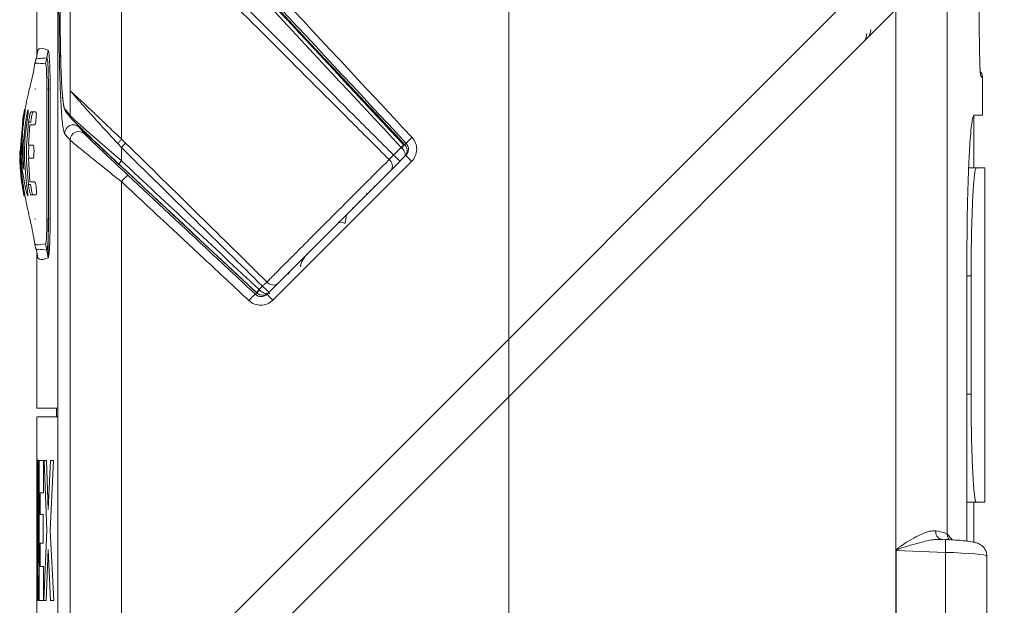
# Model space of a CAD drawing. Header units: millimetres. Extents: x 5 to 415, y 5 to 292.
# Tile 53 of 57: x 330 to 353, y 194 to 207. Entities that reach past the tile are written whole.
import ezdxf

# ---------------------------------------------------------------- set-up
doc = ezdxf.new("R2010")
doc.units = ezdxf.units.MM
doc.styles.add('SLDTEXTSTYLE0', font='TXT', dxfattribs={"width": 0.75})
doc.dimstyles.new('SLDDIMSTYLE0', dxfattribs={"dimtxt": 3.5, "dimasz": 3.5, "dimexe": 0, "dimexo": 0.0625, "dimgap": 0.875, "dimtad": 1, "dimdec": 1, "dimrnd": 1e-09, "dimzin": 12, "dimdsep": 46, "dimtxsty": 'SLDTEXTSTYLE0', "dimsah": 1, "dimcen": 0.09, "dimadec": 0, "dimazin": 3, "dimtfac": 1, "dimtdec": 1, "dimtofl": 0, "dimtmove": 0, "dimatfit": 3, "dimfxl": 1, "dimfrac": 2, "dimtolj": 1, "dimtzin": 12, "dimarcsym": 0})
doc.dimstyles.new('SLDDIMSTYLE3', dxfattribs={"dimtxt": 3.5, "dimasz": 3.5, "dimexe": 0, "dimexo": 0.0625, "dimgap": 0.875, "dimtad": 1, "dimrnd": 1e-09, "dimzin": 12, "dimdsep": 46, "dimtxsty": 'SLDTEXTSTYLE0', "dimsah": 1, "dimcen": 0.09, "dimadec": 0, "dimazin": 3, "dimtfac": 1, "dimtofl": 0, "dimtmove": 0, "dimatfit": 3, "dimfxl": 1, "dimfrac": 2, "dimtolj": 1, "dimtzin": 12, "dimarcsym": 0})

# ---------------------------------------------------------------- blocks, each defined once
blk = doc.blocks.new('_D_2')
at = {"color": 7, "linetype": 'Continuous', "lineweight": 0}
for p, q in [((352.703, 236.792), (364.351, 236.792)), ((363.351, 236.792), (363.351, 180.843)), ((350.567, 180.843), (364.351, 180.843))]:
    blk.add_line(p, q, dxfattribs=at)
for points in [[(363.351, 236.792), (362.851, 233.292), (363.851, 233.292)], [(363.351, 180.843), (363.851, 184.343), (362.851, 184.343)]]:
    blk.add_solid(points, dxfattribs=at)
at = {"color": 7, "linetype": 'Continuous', "lineweight": 0, "insert": (358.839, 204.292), "char_height": 3.5, "attachment_point": 1, "rotation": 90, "style": 'SLDTEXTSTYLE0'}
blk.add_mtext('55,9', dxfattribs=at)
blk = doc.blocks.new('_D_3')
at = {"color": 7, "linetype": 'Continuous', "lineweight": 0}
for p, q in [((352.703, 236.792), (370.351, 236.792)), ((369.351, 173.843), (369.351, 236.792)), ((348.917, 173.843), (370.351, 173.843))]:
    blk.add_line(p, q, dxfattribs=at)
for points in [[(369.351, 236.792), (368.851, 233.292), (369.851, 233.292)], [(369.351, 173.843), (369.851, 177.343), (368.851, 177.343)]]:
    blk.add_solid(points, dxfattribs=at)
at = {"color": 7, "linetype": 'Continuous', "lineweight": 0, "insert": (364.839, 199.499), "char_height": 3.5, "attachment_point": 1, "rotation": 90, "style": 'SLDTEXTSTYLE0'}
blk.add_mtext('62,95', dxfattribs=at)

msp = doc.modelspace()

# ---------------------------------------------------------------- linework, layer by layer
at = {"color": 7, "linetype": 'Continuous', "lineweight": 15}
for p, q in [((341.317, 199.899), (341.317, 223.492)), ((330.853, 214.513), (330.853, 193.871)), ((330.854, 214.513), (330.854, 193.871)), ((331.137, 205.656), (331.137, 211.55)), ((351.497, 195.371), (351.497, 208.735)), ((330.367, 208.092), (330.367, 206.5)), ((341.317, 198.555), (350.306, 207.544)), ((350.306, 207.544), (350.306, 195.008)), ((330.354, 206.426), (330.337, 206.371)), ((330.342, 206.37), (330.353, 206.423)), ((330.385, 206.599), (330.353, 206.423)), ((330.597, 206.423), (330.567, 206.28)), ((330.597, 206.423), (330.629, 206.599)), ((330.337, 206.371), (330.32, 206.284)), ((330.337, 206.371), (330.32, 206.284)), ((330.332, 206.284), (330.336, 206.286)), ((352.317, 205.091), (352.317, 205.96)), ((330.314, 205.702), (330.344, 205.695)), ((330.594, 205.702), (330.594, 202.682)), ((330.632, 205.695), (330.594, 205.702)), ((330.632, 205.695), (330.674, 205.699)), ((330.632, 205.695), (330.632, 202.688)), ((331.137, 205.656), (331.137, 205.083)), ((330.094, 205.217), (330.078, 205.217)), ((330.23, 205.167), (330.341, 205.167)), ((352.117, 203.867), (352.117, 205.088)), ((330.036, 204.978), (330.007, 204.575)), ((330.008, 204.575), (330.038, 204.933)), ((330.058, 204.933), (330.036, 204.933)), ((330.14, 204.993), (330.111, 204.993)), ((330.205, 204.867), (330.17, 204.392)), ((330.223, 204.928), (330.172, 204.928)), ((330.312, 204.867), (330.205, 204.867)), ((330.03, 204.567), (330.002, 204.567)), ((330.003, 204.527), (330.001, 204.492)), ((330.17, 204.392), (330.276, 204.392)), ((331.137, 189.719), (331.137, 204.513)), ((332.327, 204.341), (332.243, 204.433)), ((332.327, 204.538), (332.425, 204.446)), ((332.327, 204.341), (332.327, 204.032)), ((338.645, 204.166), (338.823, 204.343)), ((338.832, 204.334), (338.823, 204.343)), ((338.901, 204.412), (338.905, 204.407)), ((329.976, 204.155), (329.968, 204.045)), ((329.971, 204.258), (329.972, 204.15)), ((330.168, 204.092), (330.203, 203.542)), ((330.274, 204.092), (330.168, 204.092)), ((338.635, 203.864), (338.932, 204.16)), ((339.064, 204.019), (335.842, 200.801)), ((352.167, 203.867), (351.993, 203.867)), ((352.367, 203.867), (352.167, 203.867)), ((352.367, 196.117), (352.367, 203.867)), ((337.512, 202.741), (338.549, 203.778)), ((330.118, 203.447), (330.091, 203.447)), ((330.219, 203.481), (330.169, 203.481)), ((330.203, 203.542), (330.315, 203.542)), ((332.327, 190.909), (332.327, 203.551)), ((330.085, 203.217), (330.07, 203.217)), ((330.343, 203.242), (330.227, 203.242)), ((338.007, 203.279), (338.042, 203.27)), ((337.52, 202.584), (337.554, 202.782)), ((330.314, 202.682), (330.344, 202.688)), ((330.632, 202.688), (330.594, 202.682)), ((330.632, 202.688), (330.674, 202.685)), ((335.996, 201.224), (337.371, 202.599)), ((337.356, 202.614), (337.52, 202.584)), ((337.52, 202.584), (337.506, 202.58)), ((330.284, 202.283), (330.326, 202.061)), ((330.32, 202.1), (330.337, 202.013)), ((330.32, 202.1), (330.337, 202.013)), ((330.336, 202.098), (330.331, 202.1)), ((330.597, 201.96), (330.567, 202.104)), ((330.337, 202.013), (330.354, 201.958)), ((330.342, 202.014), (330.353, 201.96)), ((330.385, 201.785), (330.353, 201.96)), ((330.367, 201.884), (330.367, 198.292)), ((330.597, 201.96), (330.629, 201.785)), ((351.953, 201.793), (351.953, 195.212)), ((336.197, 201.4), (336.247, 201.475)), ((352.05, 201.367), (352.05, 198.617)), ((335.523, 201.048), (335.602, 201.126)), ((335.714, 200.942), (335.911, 201.14)), ((335.468, 200.969), (335.462, 200.974)), ((335.523, 201.048), (335.535, 201.036)), ((335.74, 200.968), (335.773, 200.947)), ((335.756, 200.984), (335.747, 200.975)), ((341.317, 199.899), (332.327, 190.909)), ((341.321, 199.902), (341.317, 198.555)), ((341.317, 184.943), (341.317, 198.555)), ((330.367, 198.292), (330.829, 198.292)), ((330.817, 198.292), (330.817, 198.092)), ((330.829, 198.292), (330.853, 198.292)), ((330.367, 198.092), (330.367, 192.498)), ((330.853, 198.092), (330.828, 198.092)), ((330.367, 197.082), (330.373, 197.082)), ((330.367, 193.832), (330.367, 197.082)), ((330.373, 197.082), (330.394, 194.707)), ((330.394, 197.082), (330.412, 197.082)), ((330.394, 194.707), (330.394, 197.082)), ((330.412, 197.082), (330.412, 193.832)), ((330.416, 197.082), (330.518, 197.082)), ((330.416, 193.832), (330.416, 197.082)), ((330.518, 197.082), (330.518, 196.332)), ((330.532, 197.082), (330.585, 197.082)), ((330.594, 195.461), (330.532, 197.082)), ((330.585, 197.082), (330.631, 195.944)), ((330.631, 195.944), (330.682, 197.082)), ((330.753, 197.082), (330.672, 195.461)), ((330.682, 197.082), (330.753, 197.082)), ((330.439, 196.332), (330.439, 195.832)), ((330.518, 196.332), (330.439, 196.332)), ((330.37, 196.207), (330.37, 193.832)), ((330.37, 196.207), (330.37, 196.207)), ((330.386, 193.832), (330.37, 196.207)), ((352.167, 196.117), (351.953, 196.117)), ((352.117, 195.186), (352.117, 196.117)), ((352.167, 196.117), (352.367, 196.117)), ((330.439, 195.832), (330.513, 195.832)), ((330.513, 195.832), (330.513, 195.165)), ((330.528, 193.832), (330.594, 195.461)), ((330.672, 195.461), (330.76, 193.832)), ((351.453, 195.25), (351.342, 195.254)), ((351.342, 195.25), (351.383, 195.251)), ((330.439, 195.165), (330.439, 194.624)), ((330.513, 195.165), (330.439, 195.165)), ((330.631, 195.015), (330.582, 193.832)), ((330.685, 193.832), (330.631, 195.015)), ((350.302, 194.994), (350.302, 187.293)), ((350.302, 194.994), (350.311, 194.994)), ((350.311, 194.994), (351.452, 194.95)), ((350.311, 187.293), (350.311, 194.994)), ((351.452, 194.95), (351.452, 187.336)), ((352.417, 191.658), (352.417, 194.865)), ((330.394, 194.707), (330.394, 194.707)), ((330.439, 194.624), (330.52, 194.624)), ((330.52, 194.624), (330.52, 193.832)), ((330.37, 193.832), (330.367, 193.832)), ((330.412, 193.832), (330.386, 193.832)), ((330.52, 193.832), (330.416, 193.832)), ((330.582, 193.832), (330.528, 193.832)), ((330.76, 193.832), (330.685, 193.832)), ((330.853, 193.871), (330.854, 193.871))]:
    msp.add_line(p, q, dxfattribs=at)
at = {"color": 8, "linetype": 'Continuous', "lineweight": 15}
for p, q in [((352.317, 205.96), (352.273, 206.004)), ((352.05, 201.367), (351.953, 201.367)), ((352.05, 198.617), (351.953, 198.617))]:
    msp.add_line(p, q, dxfattribs=at)
at = {"color": 7, "linetype": 'Continuous', "lineweight": 15, "flags": 128}
for points in [[(350.306, 208.888), (345.815, 204.396), (341.317, 199.899)], [(352.114, 205.088), (352.294, 205.091), (352.317, 205.091)], [(332.327, 189.566), (336.819, 194.057), (341.317, 198.555)]]:
    msp.add_lwpolyline(points, dxfattribs=at)
at = {"color": 8, "linetype": 'Continuous', "lineweight": 15, "flags": 128}
for points in [[(338.905, 204.407), (338.914, 204.415), (338.937, 204.438)], [(335.436, 200.938), (335.441, 200.942), (335.461, 200.962), (335.468, 200.969)]]:
    msp.add_lwpolyline(points, dxfattribs=at)
at = {"color": 7, "linetype": 'Continuous', "lineweight": 15}
for centre, radius, start, end in [((349.335, 206.993), 0.297, 315.0266, 358.3771), ((352.117, 205.96), 0.2, 6.5534, 45), ((331.112, 205.234), 0.0987, 179.5274, 227.098), ((331.236, 205.082), 0.0985, 179.4535, 227.0994), ((331.21, 204.668), 0.2, 47.5006, 179.5963), ((331.338, 204.511), 0.2, 47.5688, 179.5412), ((340.116, 203.39), 1.578, 131.3358, 138.3603), ((330.675, 205.968), 2.318, 315.4521, 318.9859), ((339.371, 203.795), 0.776, 127.3753, 135.0261), ((338.377, 204.862), 0.697, 310.7517, 319.247), ((339.762, 205.209), 1.528, 223.0181, 230.7851), ((340.063, 205.085), 1.461, 219.2588, 226.8535), ((332.589, 203.756), 0.38, 133.4272, 147.7387), ((338.437, 203.915), 0.18, 326.9517, 54.2113), ((333.059, 202.94), 0.953, 127.4494, 140.1818), ((336.471, 201.919), 1.176, 222.3809, 232.5872), ((335.851, 201.333), 0.182, 217.1837, 305.8066), ((336.165, 200.043), 1.154, 129.1893, 139.5905), ((335.859, 200.702), 0.482, 134.1244, 145.5304), ((335.023, 201.481), 0.677, 310.9637, 319.0356), ((336.561, 201.585), 1.064, 217.1762, 227.4936), ((353.977, 200.659), 6.738, 236.9975, 237.0885)]:
    msp.add_arc(centre, radius, start, end, dxfattribs=at)
at = {"color": 8, "linetype": 'Continuous', "lineweight": 15}
for centre, radius, start, end in [((352.073, 206.004), 0.2, 359.977, 15.247), ((351.405, 195.422), 0.176, 170.8264, 253.4786), ((349.427, 195.106), 2.031, 355.5851, 4.0496), ((351.694, 195.369), 0.198, 179.5181, 222.2595)]:
    msp.add_arc(centre, radius, start, end, dxfattribs=at)
at = {"color": 7, "linetype": 'Continuous', "lineweight": 15}
for centre, major_axis, ratio, start_param, end_param in [((348.213, 189.433), (-195.384, 209.59), 0.011895, 4.772824, 4.806553), ((348.14, 189.365), (-195.484, 209.59), 0.011895, 4.772818, 4.806112), ((562.317, -9.936), (231.984, -216.298), 0.012756, 3.230975, 3.237602), ((562.249, -10.009), (231.884, -216.298), 0.012756, 3.230981, 3.237608), ((332.433, 203.97), (1.3, -1.119), 0.012645, 3.236597, 4.642307), ((332.364, 203.897), (1.2, -1.119), 0.012756, 3.237608, 4.643318), ((348.072, 193.867), (195.386, -182.254), 0.012756, 4.643318, 4.659709), ((348.14, 193.94), (195.486, -182.254), 0.012756, 4.643311, 4.659702), ((350.201, 195.412), (1.3, -0.053), 0.100782, 0.088235, 0.659989), ((351.417, 194.89), (1, -0.025), 0.061205, 0.001507, 1.537397)]:
    msp.add_ellipse(centre, major_axis=major_axis, ratio=ratio, start_param=start_param, end_param=end_param, dxfattribs=at)
at = {"color": 8, "linetype": 'Continuous', "lineweight": 15}
msp.add_ellipse((120.317, 201.775), major_axis=(231.999, -8.202), ratio=0.087456, start_param=0.081053, end_param=0.087209, dxfattribs=at)
at = {"color": 7, "linetype": 'Continuous', "lineweight": 15}
for points in [[(338.937, 204.438), (336.69, 206.848), (334.443, 209.255), (332.197, 211.661)], [(332.327, 211.798), (334.576, 209.392), (336.825, 206.984), (339.074, 204.575)], [(330.884, 206.75), (330.871, 208.166), (330.869, 209.585), (330.878, 211.008)], [(349.726, 207.079), (349.723, 207.002), (349.69, 206.928), (349.636, 206.874)], [(331.345, 204.816), (331.386, 204.765), (331.429, 204.713), (331.473, 204.659)], [(331.137, 204.513), (331.093, 204.567), (331.05, 204.619), (331.01, 204.669)]]:
    msp.add_open_spline(points, degree=3, dxfattribs=at)
for points, knots in [([(332.326, 211.428), (333.647, 210.011), (334.969, 208.594), (336.29, 207.177), (337.157, 206.248), (338.023, 205.319), (338.889, 204.39)], [0, 0, 0, 0, 0.005814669, 0.005814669, 0.005814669, 0.00962644, 0.00962644, 0.00962644, 0.00962644]), ([(332.327, 204.539), (332.327, 204.775), (332.327, 205.245), (332.327, 206.066), (332.327, 206.91), (332.327, 207.781), (332.327, 208.653), (332.327, 209.514), (332.327, 210.02), (332.327, 210.274)], [0, 0, 0, 0, 0.140637, 0.280799, 0.420248, 0.559626, 0.705986, 0.8528, 1, 1, 1, 1]), ([(338.542, 204.061), (338.233, 204.369), (337.324, 205.278), (335.816, 206.786), (334.053, 208.548), (332.89, 209.71), (332.327, 210.273)], [0, 0, 0, 0, 0.149055, 0.438584, 0.728113, 1, 1, 1, 1]), ([(332.437, 210.378), (333, 209.815), (334.161, 208.653), (335.923, 206.89), (337.43, 205.382), (338.337, 204.474), (338.645, 204.166)], [0, 0, 0, 0, 0.272008, 0.561664, 0.851321, 1, 1, 1, 1]), ([(330.899, 210.249), (330.898, 209.701), (330.896, 208.602), (330.905, 207.508), (330.909, 206.959)], [0, 0, 0, 0, 0.497919, 1, 1, 1, 1]), ([(352.237, 207.666), (352.237, 207.469), (352.238, 207.171), (352.242, 206.802), (352.246, 206.51), (352.251, 206.37), (352.253, 206.289)], [0, 0, 0, 0, 0.369327, 0.556703, 0.743785, 1, 1, 1, 1]), ([(330.909, 206.959), (330.912, 206.727), (330.919, 206.274), (330.944, 205.732), (330.973, 205.388), (330.997, 205.261), (331.01, 205.239), (331.013, 205.235)], [0, 0, 0, 0, 0.29704, 0.580045, 0.788552, 0.954947, 1, 1, 1, 1]), ([(330.91, 206.832), (330.911, 206.768), (330.913, 206.575), (330.921, 206.283), (330.933, 205.97), (330.947, 205.712), (330.962, 205.503), (330.984, 205.335), (330.991, 205.255), (331.015, 205.211), (331.02, 205.202)], [0, 0, 0, 0, 0.088101, 0.266557, 0.42186, 0.566677, 0.701884, 0.829521, 0.966345, 1, 1, 1, 1]), ([(330.629, 206.599), (330.564, 206.623), (330.448, 206.666), (330.404, 206.619), (330.385, 206.599)], [0, 0, 0, 0, 0.559992, 1, 1, 1, 1]), ([(331, 204.687), (330.991, 204.709), (330.983, 204.745), (330.967, 204.842), (330.96, 204.903), (330.939, 205.109), (330.928, 205.282), (330.909, 205.659), (330.902, 205.866), (330.89, 206.298), (330.887, 206.52), (330.884, 206.75)], [0, 0, 0, 0, 0.125, 0.125, 0.25, 0.25, 0.5, 0.5, 0.75, 0.75, 1, 1, 1, 1]), ([(330.353, 206.423), (330.361, 206.414), (330.377, 206.394), (330.524, 206.414), (330.597, 206.423)], [0, 0, 0, 0, 0.5, 1, 1, 1, 1]), ([(330.597, 206.423), (330.603, 206.413), (330.613, 206.392), (330.623, 206.249), (330.629, 206.103), (330.632, 205.934), (330.632, 205.791), (330.632, 205.695)], [0, 0, 0, 0, 0.249675, 0.499388, 0.62501, 0.750277, 1, 1, 1, 1]), ([(330.674, 205.699), (330.673, 205.83), (330.671, 206.093), (330.659, 206.387), (330.644, 206.563), (330.634, 206.587), (330.629, 206.599)], [0, 0, 0, 0, 0.279688, 0.559241, 0.779616, 1, 1, 1, 1]), ([(330.32, 206.289), (330.298, 206.166), (330.257, 205.936), (330.163, 205.588), (330.105, 205.304), (330.087, 205.217)], [0, 0, 0, 0, 0.444403, 0.83046, 1, 1, 1, 1]), ([(330.567, 206.28), (330.57, 206.278), (330.574, 206.273), (330.582, 206.226), (330.59, 206.119), (330.594, 205.959), (330.595, 205.815), (330.594, 205.74), (330.594, 205.702)], [0, 0, 0, 0, 0.124511, 0.249539, 0.499588, 0.749891, 0.875284, 1, 1, 1, 1]), ([(352.266, 206.054), (352.266, 206.055), (352.266, 206.056), (352.262, 206.099), (352.257, 206.17), (352.254, 206.255), (352.253, 206.289)], [0, 0, 0, 0, 0.133395, 0.404166, 0.763277, 1, 1, 1, 1]), ([(330.674, 202.685), (330.674, 203.247), (330.675, 204.252), (330.674, 205.257), (330.674, 205.699)], [0, 0, 0, 0, 0.5599978, 1, 1, 1, 1]), ([(331.137, 205.656), (331.14, 205.653), (331.143, 205.649), (331.153, 205.641), (331.169, 205.627), (331.203, 205.596), (331.294, 205.515), (331.462, 205.362), (331.69, 205.146), (331.967, 204.883), (332.185, 204.673), (332.327, 204.539), (332.327, 204.539)], [0, 0, 0, 0, 0.03348, 0.051715, 0.086668, 0.140441, 0.22702, 0.435258, 0.584365, 0.733714, 0.999973, 1, 1, 1, 1]), ([(332.241, 204.435), (332.112, 204.575), (331.841, 204.871), (331.5, 205.247), (331.29, 205.486), (331.202, 205.586), (331.176, 205.615), (331.161, 205.631), (331.153, 205.64), (331.143, 205.648), (331.14, 205.653), (331.137, 205.656)], [0, 0, 0, 0, 0.265081, 0.56118, 0.76965, 0.857068, 0.909988, 0.911697, 0.947267, 0.965851, 1, 1, 1, 1]), ([(330.034, 204.978), (330.039, 205.007), (330.048, 205.059), (330.062, 205.133), (330.072, 205.184), (330.078, 205.211), (330.079, 205.215), (330.08, 205.217)], [0, 0, 0, 0, 0.2754558, 0.4912073, 0.7091237, 0.8941659, 1, 1, 1, 1]), ([(330.08, 205.217), (330.079, 205.214), (330.078, 205.209), (330.073, 205.181), (330.065, 205.14), (330.052, 205.07), (330.042, 205.014), (330.036, 204.978)], [0, 0, 0, 0, 0.1571974, 0.3054844, 0.4822049, 0.6694895, 1, 1, 1, 1]), ([(330.038, 204.933), (330.04, 204.946), (330.044, 204.972), (330.053, 205.022), (330.06, 205.058), (330.065, 205.082)], [0, 0, 0, 0, 0.256212, 0.512476, 1, 1, 1, 1]), ([(330.098, 205.217), (330.098, 205.215), (330.099, 205.209), (330.093, 205.17), (330.081, 205.093), (330.07, 205.023), (330.064, 204.982)], [0, 0, 0, 0, 0.135923, 0.322381, 0.606919, 1, 1, 1, 1]), ([(330.065, 205.082), (330.069, 205.105), (330.079, 205.149), (330.09, 205.194), (330.096, 205.214), (330.098, 205.216), (330.098, 205.217)], [0, 0, 0, 0, 0.3207437, 0.6444668, 0.9052282, 1, 1, 1, 1]), ([(330.113, 204.992), (330.119, 205.027), (330.128, 205.081), (330.143, 205.15), (330.154, 205.192), (330.161, 205.213), (330.164, 205.216), (330.165, 205.217)], [0, 0, 0, 0, 0.34455, 0.542286, 0.740749, 0.930968, 1, 1, 1, 1]), ([(330.165, 205.217), (330.166, 205.215), (330.167, 205.21), (330.166, 205.186), (330.163, 205.149), (330.154, 205.083), (330.146, 205.028), (330.14, 204.992)], [0, 0, 0, 0, 0.13933, 0.287267, 0.459983, 0.645074, 1, 1, 1, 1]), ([(330.173, 204.928), (330.177, 204.957), (330.184, 205.007), (330.195, 205.071), (330.205, 205.113), (330.215, 205.146), (330.224, 205.163), (330.229, 205.166), (330.23, 205.167)], [0, 0, 0, 0, 0.246465, 0.41616, 0.545889, 0.675176, 0.893374, 1, 1, 1, 1]), ([(330.28, 205.167), (330.276, 205.163), (330.269, 205.157), (330.258, 205.126), (330.248, 205.086), (330.235, 205.019), (330.228, 204.964), (330.223, 204.928)], [0, 0, 0, 0, 0.254978, 0.412743, 0.541619, 0.699273, 1, 1, 1, 1]), ([(330.348, 205.018), (330.346, 204.994), (330.342, 204.957), (330.335, 204.912), (330.327, 204.884), (330.319, 204.87), (330.314, 204.868), (330.312, 204.867)], [0, 0, 0, 0, 0.277115, 0.442717, 0.609831, 0.823955, 1, 1, 1, 1]), ([(330.341, 205.167), (330.343, 205.166), (330.348, 205.165), (330.352, 205.141), (330.353, 205.107), (330.352, 205.065), (330.349, 205.033), (330.348, 205.018)], [0, 0, 0, 0, 0.253808, 0.430791, 0.606836, 0.809502, 1, 1, 1, 1]), ([(352.114, 205.088), (352.106, 205.078), (352.09, 205.06), (352.066, 204.915), (352.041, 204.686), (352.018, 204.376), (351.997, 203.99), (351.98, 203.544), (351.966, 203.046), (351.955, 202.461), (351.954, 202.034), (351.953, 201.793)], [0, 0, 0, 0, 0.10757, 0.21514, 0.322709, 0.430279, 0.537842, 0.645404, 0.75287, 0.860336, 1, 1, 1, 1]), ([(330.064, 204.982), (330.056, 204.92), (330.033, 204.733), (330.018, 204.449), (330.026, 204.13), (330.048, 203.938), (330.059, 203.842)], [0, 0, 0, 0, 0.164581, 0.49394, 0.746509, 1, 1, 1, 1]), ([(330.059, 203.842), (330.05, 204.033), (330.033, 204.418), (330.086, 204.8), (330.113, 204.992)], [0, 0, 0, 0, 0.496241, 1, 1, 1, 1]), ([(330.14, 204.992), (330.109, 204.742), (330.047, 204.236), (330.101, 203.728), (330.129, 203.472)], [0, 0, 0, 0, 0.494497, 1, 1, 1, 1]), ([(330.17, 203.481), (330.147, 203.72), (330.099, 204.202), (330.149, 204.685), (330.173, 204.928)], [0, 0, 0, 0, 0.495695, 1, 1, 1, 1]), ([(335.469, 200.97), (334.876, 201.523), (334.283, 202.076), (333.69, 202.628), (333.394, 202.905), (333.098, 203.181), (332.802, 203.457), (332.316, 203.91), (331.831, 204.363), (331.345, 204.816)], [0.000193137, 0.000193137, 0.000193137, 0.000193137, 0.002625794, 0.002625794, 0.002625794, 0.003841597, 0.003841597, 0.003841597, 0.005834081, 0.005834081, 0.005834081, 0.005834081]), ([(330.003, 204.567), (329.993, 204.38), (329.973, 204.003), (330.025, 203.629), (330.051, 203.44)], [0, 0, 0, 0, 0.49577, 1, 1, 1, 1]), ([(330.092, 203.447), (330.078, 203.523), (330.036, 203.746), (329.992, 204.12), (330, 204.417), (330.003, 204.567)], [0, 0, 0, 0, 0.205526, 0.601042, 1, 1, 1, 1]), ([(331.473, 204.659), (331.486, 204.643), (331.532, 204.597), (331.664, 204.468), (331.75, 204.386), (331.938, 204.207), (332.041, 204.109), (332.256, 203.906), (332.367, 203.803), (332.48, 203.697)], [0, 0, 0, 0, 0.25, 0.25, 0.5, 0.5, 0.75, 0.75, 1, 1, 1, 1]), ([(339.064, 204.019), (339.137, 204.092), (339.18, 204.193), (339.183, 204.397), (339.145, 204.499), (339.074, 204.575)], [0, 0, 0, 0, 0.5, 0.5, 1, 1, 1, 1]), ([(330.039, 203.441), (330.003, 203.686), (329.951, 204.037), (329.989, 204.387), (330.001, 204.492)], [0, 0, 0, 0, 0.699878, 1, 1, 1, 1]), ([(330.186, 204.392), (330.179, 204.331), (330.169, 204.231), (330.177, 204.131), (330.181, 204.092)], [0, 0, 0, 0, 0.604598, 1, 1, 1, 1]), ([(330.276, 204.392), (330.28, 204.391), (330.286, 204.389), (330.292, 204.36), (330.296, 204.323), (330.299, 204.283), (330.299, 204.254), (330.299, 204.243)], [0, 0, 0, 0, 0.2797649, 0.4650042, 0.6491338, 0.8612432, 1, 1, 1, 1]), ([(332.327, 203.551), (332.19, 203.659), (332.056, 203.765), (331.797, 203.972), (331.674, 204.071), (331.452, 204.25), (331.353, 204.33), (331.202, 204.455), (331.152, 204.498), (331.137, 204.513)], [0, 0, 0, 0, 0.25, 0.25, 0.5, 0.5, 0.75, 0.75, 1, 1, 1, 1]), ([(332.327, 204.538), (332.322, 204.531), (332.312, 204.516), (332.291, 204.49), (332.269, 204.462), (332.252, 204.443), (332.243, 204.433)], [0, 0, 0, 0, 0.250005, 0.499998, 0.750006, 1, 1, 1, 1]), ([(335.602, 201.126), (335.083, 201.636), (333.991, 202.707), (332.9, 203.779), (332.327, 204.341)], [0, 0, 0, 0, 0.4755031, 1, 1, 1, 1]), ([(332.425, 204.446), (332.997, 203.884), (334.09, 202.81), (335.184, 201.735), (335.706, 201.223)], [0, 0, 0, 0, 0.523461, 1, 1, 1, 1]), ([(338.899, 204.128), (338.899, 204.128), (338.9, 204.128), (338.9, 204.129), (338.901, 204.129), (338.902, 204.131), (338.905, 204.134), (338.909, 204.141), (338.912, 204.149), (338.917, 204.168), (338.915, 204.2), (338.895, 204.25), (338.867, 204.295), (338.844, 204.32), (338.832, 204.334)], [0, 0, 0, 0, 0.008756, 0.009535, 0.015951, 0.029664, 0.055257, 0.103468, 0.197579, 0.215678, 0.474286, 0.684339, 0.837655, 1, 1, 1, 1]), ([(338.899, 204.128), (338.9, 204.128), (338.9, 204.129), (338.901, 204.13), (338.903, 204.131), (338.906, 204.135), (338.911, 204.141), (338.922, 204.154), (338.93, 204.167), (338.947, 204.199), (338.962, 204.246), (338.957, 204.312), (338.938, 204.366), (338.916, 204.393), (338.905, 204.407)], [0, 0, 0, 0, 0.008757, 0.009533, 0.015901, 0.029584, 0.055119, 0.103257, 0.197593, 0.211278, 0.474247, 0.684321, 0.837646, 1, 1, 1, 1]), ([(338.937, 204.438), (338.972, 204.401), (338.992, 204.349), (338.99, 204.247), (338.968, 204.197), (338.932, 204.16)], [0, 0, 0, 0, 0.5, 0.5, 1, 1, 1, 1]), ([(330.299, 204.243), (330.298, 204.22), (330.298, 204.183), (330.294, 204.138), (330.288, 204.11), (330.282, 204.096), (330.277, 204.093), (330.274, 204.092)], [0, 0, 0, 0, 0.284539, 0.44609, 0.608859, 0.828105, 1, 1, 1, 1]), ([(338.645, 204.166), (338.629, 204.15), (338.598, 204.118), (338.563, 204.083), (338.547, 204.066), (338.542, 204.061)], [0, 0, 0, 0, 0.414507, 0.829153, 1, 1, 1, 1]), ([(329.968, 204.045), (329.972, 203.963), (329.981, 203.797), (330.009, 203.566), (330.028, 203.448), (330.036, 203.398)], [0, 0, 0, 0, 0.360032, 0.723334, 1, 1, 1, 1]), ([(335.706, 201.223), (335.775, 201.293), (335.93, 201.448), (336.223, 201.743), (336.494, 202.015), (336.762, 202.283), (337.023, 202.544), (337.352, 202.873), (337.677, 203.197), (337.99, 203.511), (338.287, 203.806), (338.457, 203.976), (338.542, 204.061)], [0, 0, 0, 0, 0.094715, 0.213162, 0.331609, 0.373592, 0.476649, 0.579707, 0.682765, 0.785822, 0.892911, 1, 1, 1, 1]), ([(338.588, 203.816), (338.598, 203.826), (338.631, 203.859), (338.701, 203.929), (338.765, 203.993), (338.796, 204.025)], [0, 0, 0, 0, 0.170769, 0.5853849, 1, 1, 1, 1]), ([(352.167, 203.867), (352.161, 203.86), (352.149, 203.846), (352.131, 203.737), (352.113, 203.564), (352.097, 203.329), (352.082, 203.037), (352.069, 202.699), (352.059, 202.322), (352.051, 201.877), (352.05, 201.552), (352.05, 201.367)], [0, 0, 0, 0, 0.107318, 0.214636, 0.322031, 0.429426, 0.536822, 0.644218, 0.751618, 0.859017, 1, 1, 1, 1]), ([(332.48, 203.697), (333.119, 203.101), (333.757, 202.504), (334.396, 201.908), (334.743, 201.585), (335.09, 201.261), (335.436, 200.938)], [0, 0, 0, 0, 0.002625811, 0.002625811, 0.002625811, 0.004049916, 0.004049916, 0.004049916, 0.004049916]), ([(338.588, 203.816), (338.582, 203.811), (338.504, 203.733), (338.339, 203.568), (338.074, 203.302), (337.786, 203.015), (337.486, 202.714), (337.18, 202.409), (336.939, 202.167), (336.69, 201.918), (336.438, 201.666), (336.165, 201.394), (336.021, 201.25), (335.957, 201.186)], [0, 0, 0, 0, 0.008092, 0.111146, 0.214201, 0.317256, 0.420312, 0.523367, 0.626422, 0.668404, 0.786846, 0.905289, 1, 1, 1, 1]), ([(330.069, 203.217), (330.068, 203.22), (330.067, 203.226), (330.061, 203.255), (330.053, 203.297), (330.041, 203.366), (330.032, 203.421), (330.026, 203.456)], [0, 0, 0, 0, 0.156897, 0.305922, 0.484415, 0.676081, 1, 1, 1, 1]), ([(330.086, 203.217), (330.085, 203.22), (330.082, 203.226), (330.074, 203.256), (330.065, 203.299), (330.053, 203.363), (330.044, 203.412), (330.039, 203.441)], [0, 0, 0, 0, 0.1595602, 0.3327451, 0.5080471, 0.7001472, 1, 1, 1, 1]), ([(330.051, 203.44), (330.056, 203.415), (330.064, 203.365), (330.075, 203.298), (330.083, 203.249), (330.086, 203.223), (330.086, 203.218), (330.086, 203.217)], [0, 0, 0, 0, 0.252714, 0.508276, 0.699173, 0.890678, 1, 1, 1, 1]), ([(330.153, 203.217), (330.15, 203.221), (330.145, 203.229), (330.129, 203.281), (330.11, 203.361), (330.098, 203.421), (330.092, 203.447)], [0, 0, 0, 0, 0.18395, 0.423486, 0.757816, 1, 1, 1, 1]), ([(330.129, 203.472), (330.134, 203.434), (330.142, 203.376), (330.152, 203.3), (330.156, 203.254), (330.156, 203.225), (330.154, 203.219), (330.153, 203.217)], [0, 0, 0, 0, 0.320791, 0.500854, 0.68202, 0.853015, 1, 1, 1, 1]), ([(330.227, 203.242), (330.222, 203.246), (330.216, 203.252), (330.205, 203.285), (330.195, 203.324), (330.183, 203.391), (330.175, 203.445), (330.17, 203.481)], [0, 0, 0, 0, 0.264058, 0.416785, 0.543661, 0.700774, 1, 1, 1, 1]), ([(330.22, 203.481), (330.224, 203.45), (330.23, 203.4), (330.241, 203.337), (330.251, 203.293), (330.262, 203.259), (330.27, 203.245), (330.275, 203.242), (330.276, 203.242)], [0, 0, 0, 0, 0.258351, 0.417662, 0.54503, 0.700184, 0.932744, 1, 1, 1, 1]), ([(330.315, 203.542), (330.319, 203.539), (330.325, 203.533), (330.335, 203.504), (330.342, 203.47), (330.348, 203.431), (330.35, 203.404), (330.351, 203.391)], [0, 0, 0, 0, 0.297195, 0.516412, 0.67751, 0.839517, 1, 1, 1, 1]), ([(335.287, 200.791), (334.94, 201.115), (334.593, 201.438), (334.246, 201.762), (333.606, 202.358), (332.967, 202.954), (332.327, 203.551)], [0, 0, 0, 0, 0.001424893, 0.001424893, 0.001424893, 0.004052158, 0.004052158, 0.004052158, 0.004052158]), ([(330.036, 203.398), (330.043, 203.358), (330.058, 203.268), (330.068, 203.224), (330.071, 203.219), (330.071, 203.217)], [0, 0, 0, 0, 0.353903, 0.821293, 1, 1, 1, 1]), ([(330.088, 203.217), (330.101, 203.149), (330.149, 202.909), (330.245, 202.526), (330.298, 202.223), (330.326, 202.061)], [0, 0, 0, 0, 0.155983, 0.548095, 1, 1, 1, 1]), ([(330.351, 203.391), (330.353, 203.371), (330.355, 203.338), (330.356, 203.297), (330.354, 203.267), (330.349, 203.247), (330.345, 203.243), (330.343, 203.242)], [0, 0, 0, 0, 0.237701, 0.398954, 0.55908, 0.814789, 1, 1, 1, 1]), ([(330.594, 202.682), (330.594, 202.644), (330.595, 202.569), (330.594, 202.425), (330.59, 202.265), (330.582, 202.158), (330.574, 202.11), (330.57, 202.106), (330.567, 202.104)], [0, 0, 0, 0, 0.124713, 0.250105, 0.500414, 0.750453, 0.875485, 1, 1, 1, 1]), ([(330.632, 202.688), (330.632, 202.593), (330.633, 202.402), (330.626, 202.2), (330.619, 202.079), (330.61, 201.987), (330.602, 201.971), (330.597, 201.96)], [0, 0, 0, 0, 0.249515, 0.499378, 0.62496, 0.750346, 1, 1, 1, 1]), ([(330.635, 201.786), (330.634, 201.797), (330.631, 201.821), (330.628, 201.983), (330.626, 202.218), (330.625, 202.468), (330.625, 202.627), (330.625, 202.685)], [0, 0, 0, 0, 0.219299, 0.438599, 0.657898, 0.877198, 1, 1, 1, 1]), ([(330.629, 201.785), (330.635, 201.804), (330.648, 201.843), (330.663, 202.081), (330.672, 202.375), (330.673, 202.582), (330.674, 202.685)], [0, 0, 0, 0, 0.279728, 0.559271, 0.779636, 1, 1, 1, 1]), ([(330.597, 201.96), (330.524, 201.97), (330.377, 201.99), (330.361, 201.97), (330.353, 201.96)], [0, 0, 0, 0, 0.5, 1, 1, 1, 1]), ([(336.476, 201.574), (336.493, 201.631), (336.525, 201.739), (336.6, 201.823), (336.635, 201.864)], [0, 0, 0, 0, 0.521506, 1, 1, 1, 1]), ([(330.385, 201.785), (330.411, 201.761), (330.458, 201.718), (330.577, 201.765), (330.629, 201.785)], [0, 0, 0, 0, 0.559992, 1, 1, 1, 1]), ([(335.706, 201.223), (335.693, 201.212), (335.669, 201.19), (335.631, 201.154), (335.608, 201.132), (335.602, 201.126)], [0, 0, 0, 0, 0.415286, 0.83015, 1, 1, 1, 1]), ([(335.756, 200.984), (335.769, 200.997), (335.813, 201.042), (335.888, 201.116), (335.934, 201.162), (335.957, 201.186)], [0, 0, 0, 0, 0.170012, 0.585013, 1, 1, 1, 1]), ([(335.714, 200.942), (335.677, 200.905), (335.627, 200.884), (335.525, 200.883), (335.474, 200.902), (335.436, 200.938)], [0, 0, 0, 0, 0.5, 0.5, 1, 1, 1, 1]), ([(335.747, 200.975), (335.746, 200.974), (335.745, 200.974), (335.744, 200.973), (335.743, 200.971), (335.74, 200.968), (335.733, 200.963), (335.721, 200.953), (335.708, 200.944), (335.677, 200.928), (335.629, 200.913), (335.565, 200.917), (335.51, 200.936), (335.482, 200.958), (335.468, 200.969)], [0, 0, 0, 0, 0.008838, 0.009848, 0.015925, 0.029323, 0.054071, 0.100195, 0.18902, 0.212448, 0.460821, 0.673518, 0.832545, 1, 1, 1, 1]), ([(335.747, 200.975), (335.746, 200.975), (335.746, 200.974), (335.745, 200.974), (335.744, 200.973), (335.743, 200.972), (335.739, 200.969), (335.732, 200.964), (335.724, 200.961), (335.704, 200.955), (335.671, 200.955), (335.621, 200.973), (335.575, 201.001), (335.549, 201.024), (335.535, 201.036)], [0, 0, 0, 0, 0.008836, 0.009845, 0.015966, 0.029396, 0.054202, 0.100383, 0.189007, 0.21645, 0.460856, 0.673542, 0.832559, 1, 1, 1, 1]), ([(335.287, 200.791), (335.362, 200.721), (335.465, 200.682), (335.669, 200.685), (335.769, 200.728), (335.842, 200.801)], [0, 0, 0, 0, 0.5, 0.5, 1, 1, 1, 1]), ([(352.05, 198.617), (352.05, 198.476), (352.051, 198.195), (352.056, 197.785), (352.065, 197.4), (352.077, 197.048), (352.092, 196.741), (352.108, 196.486), (352.125, 196.295), (352.145, 196.149), (352.159, 196.128), (352.167, 196.117)], [0, 0, 0, 0, 0.107399, 0.214798, 0.322196, 0.429595, 0.536995, 0.644395, 0.751794, 0.859193, 1, 1, 1, 1]), ([(330.828, 198.092), (330.724, 198.092), (330.514, 198.092), (330.382, 198.092), (330.377, 198.092), (330.375, 198.092)], [0, 0, 0, 0, 0.3862286, 0.7726882, 1, 1, 1, 1]), ([(330.625, 198.092), (330.623, 198.092), (330.61, 198.092), (330.682, 198.092), (330.763, 198.092), (330.848, 198.092), (330.853, 198.092)], [0, 0, 0, 0, 0.114, 0.543366, 0.973218, 1, 1, 1, 1]), ([(330.371, 197.125), (330.371, 197.123), (330.37, 197.12), (330.369, 197.108), (330.369, 197.085), (330.369, 197.082)], [0, 0, 0, 0, 0.457247, 0.914455, 1, 1, 1, 1]), ([(351.231, 195.45), (351.184, 195.45), (351.061, 195.45), (350.783, 195.321), (350.535, 195.175), (350.374, 195.067), (350.343, 195.044), (350.321, 195.027), (350.311, 195.014), (350.306, 195.008)], [0, 0, 0, 0, 0.184221, 0.469315, 0.880721, 0.930041, 0.960382, 0.979883, 1, 1, 1, 1]), ([(352.417, 194.865), (352.413, 194.903), (352.405, 194.972), (352.356, 195.054), (352.3, 195.11), (352.243, 195.145), (352.185, 195.169), (352.11, 195.189), (352.001, 195.208), (351.835, 195.227), (351.648, 195.241), (351.514, 195.247), (351.453, 195.25)], [0, 0, 0, 0, 0.082578, 0.149634, 0.208399, 0.262942, 0.320041, 0.407564, 0.564253, 0.712372, 0.867565, 1, 1, 1, 1]), ([(350.306, 195.008), (350.305, 195.005), (350.302, 195.001), (350.302, 194.996), (350.302, 194.994)], [0, 0, 0, 0, 0.580878, 1, 1, 1, 1]), ([(350.311, 194.994), (350.311, 194.995), (350.311, 194.996), (350.312, 194.999), (350.314, 195), (350.315, 195.002), (350.315, 195.002)], [0, 0, 0, 0, 0.2996616, 0.3935867, 0.9018855, 1, 1, 1, 1]), ([(330.854, 193.871), (330.853, 193.702), (330.852, 193.376), (330.843, 192.982), (330.833, 192.81), (330.83, 192.756)], [0, 0, 0, 0, 0.425665, 0.821955, 1, 1, 1, 1])]:
    msp.add_open_spline(points, degree=3, knots=knots, dxfattribs=at)
at = {"color": 8, "linetype": 'Continuous', "lineweight": 15}
for points, knots in [([(330.336, 206.286), (330.339, 206.292), (330.346, 206.306), (330.485, 206.29), (330.567, 206.28)], [0, 0, 0, 0, 0.410197, 1, 1, 1, 1]), ([(352.253, 206.289), (352.254, 206.265), (352.257, 206.138), (352.265, 206.041), (352.271, 206.016), (352.273, 206.004)], [0, 0, 0, 0, 0.106847, 0.570918, 1, 1, 1, 1]), ([(330.567, 202.104), (330.485, 202.094), (330.346, 202.078), (330.339, 202.092), (330.336, 202.098)], [0, 0, 0, 0, 0.587561, 1, 1, 1, 1]), ([(350.315, 195.002), (350.331, 195.01), (350.354, 195.023), (350.396, 195.038), (350.578, 195.099), (350.859, 195.179), (351.163, 195.252), (351.298, 195.251), (351.342, 195.25)], [0, 0, 0, 0, 0.046836, 0.068911, 0.120954, 0.560601, 0.859834, 1, 1, 1, 1])]:
    msp.add_open_spline(points, degree=3, knots=knots, dxfattribs=at)
msp.add_open_spline([(331.01, 204.669), (331.006, 204.673), (331.003, 204.679), (331, 204.687)], degree=3, dxfattribs=at)

# ---------------------------------------------------------------- dimensions: what is measured, and where the dimension line sits
at = {"color": 7, "linetype": 'Continuous', "lineweight": 0}
for base, p1, p2, dimstyle, picture, middle in [((369.351, 236.792), (347.917, 173.843), (351.703, 236.792), 'SLDDIMSTYLE3', '_D_3', (369.351, 205.317)), ((363.351, 180.843), (351.703, 236.792), (349.567, 180.843), 'SLDDIMSTYLE0', '_D_2', (363.351, 208.817))]:
    dim = msp.add_linear_dim(base=base, p1=p1, p2=p2, angle=90, dimstyle=dimstyle, dxfattribs=at)
    dim.commit()
    dim.dimension.update_dxf_attribs({"geometry": picture, "text_midpoint": middle, "dimtype": 160})

doc.saveas('drawing.dxf')
